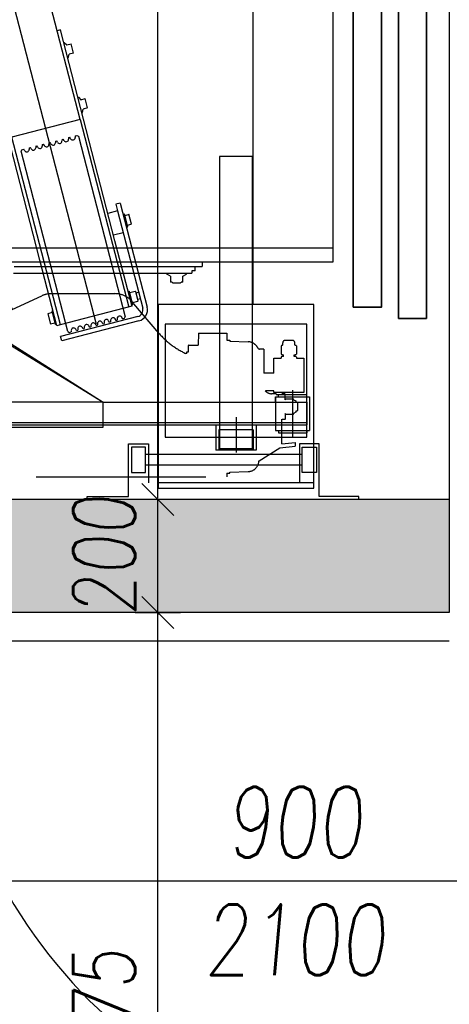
# Model space of a CAD drawing. Header units: millimetres. Extents: x 171 to 266814, y 44 to 350448.
# Tile 21 of 105: x 19098 to 19858, y 15440 to 17181. Entities that reach past the tile are written whole.
import ezdxf

# ---------------------------------------------------------------- set-up
doc = ezdxf.new("R2010")
doc.units = ezdxf.units.MM
doc.header["$LTSCALE"] = 100
doc.linetypes.add('ACAD_ISO02W100', pattern=[15, 12, -3])
doc.linetypes.add('ACAD_ISO10W100', pattern=[18.5, 12, -3, 0.5, -3])
for name, color, linetype in [('CONT_25', 1, 'Continuous'), ('DASH_25', 1, 'ACAD_ISO02W100'), ('DASHD_25', 1, 'ACAD_ISO10W100'), ('KOTY 50', 7, 'Continuous'), ('KOTY-DVERE', 8, 'Continuous'), ('NOVA', 240, 'Continuous'), ('NOVÁ TENKÁ', 240, 'Continuous'), ('OBRYSY', 7, 'Continuous'), ('SRAFA_NOVA', 10, 'Continuous'), ('TENKA', 253, 'Continuous'), ('TEXT_35', 2, 'Continuous'), ('ŽB', 3, 'Continuous')]:
    doc.layers.add(name, color=color, linetype=linetype)
doc.layers.add('DVERE', color=7, linetype='Continuous', true_color=0xf00000)
doc.styles.add('CS-ROMANS', font='romans.shx', dxfattribs={"width": 0.75, "oblique": 5})
doc.dimstyles.new('A_KÓTA_50', dxfattribs={"dimtxt": 110, "dimasz": 2, "dimexe": 100, "dimexo": 1500, "dimgap": 40, "dimtad": 1, "dimrnd": 1, "dimdsep": 46, "dimtxsty": 'CS-ROMANS', "dimblk": 'KOT_CARA20', "dimcen": 45, "dimse1": 1, "dimse2": 1, "dimclrd": 256, "dimclre": 256, "dimclrt": 256, "dimadec": 0, "dimazin": 0, "dimtfac": 1, "dimtix": 1, "dimtmove": 2, "dimatfit": 3, "dimldrblk": 'OBLIQUE', "dimfxl": 100, "dimtolj": 1, "dimarcsym": 0})

# ---------------------------------------------------------------- blocks, each defined once
blk = doc.blocks.new('T-0001231216_TravellingCableSupport_769652_0')
at = {"layer": 'CONT_25', "ltscale": 15}
for p, q in [((-4, 110), (-4, -110)), ((-4, 110), (0, 110)), ((0, 110), (0, -110)), ((-4, 75), (-180, 75)), ((-180, 75), (-180, -325)), ((-136, 75), (-176, 75)), ((-4, -110), (-136, -325)), ((0, -110), (-136, -325)), ((0, -110), (-4, -110)), ((-180, -325), (-136, -325)), ((-176, -325), (-176, -685)), ((-136, -325), (-136, -685)), ((-176, -630), (-186, -630)), ((-136, -630), (-126.7, -630)), ((-136, -685), (-176, -685))]:
    blk.add_line(p, q, dxfattribs=at)
at = {"layer": 'CONT_25', "ltscale": 2}
for p, q in [((-176, 75), (-176, -325)), ((-176, -524.3), (-221, -524.3)), ((-221, -595.8), (-221, -524.3)), ((-185, -529.8), (-221, -529.8)), ((-185, -590.2), (-185, -529.8)), ((-185, -590.2), (-221, -590.2)), ((-176, -595.8), (-221, -595.8))]:
    blk.add_line(p, q, dxfattribs=at)
at = {"layer": 'CONT_25', "ltscale": 1.5}
for p, q in [((-186.2, -635), (-190.2, -635)), ((-190.2, -635), (-190.2, -685)), ((-126.5, -630), (-186.2, -630)), ((-186.2, -630), (-186.2, -690)), ((-176.2, -630), (-186.2, -630)), ((-136.5, -630), (-126.5, -630)), ((-136, -630), (-126.6, -630)), ((-126.5, -630), (-126.5, -690)), ((-126.5, -635), (-122.5, -635)), ((-122.5, -635), (-122.5, -685)), ((-186.2, -685), (-190.2, -685)), ((-126.5, -690), (-186.2, -690)), ((-126.5, -685), (-122.5, -685))]:
    blk.add_line(p, q, dxfattribs=at)
at = {"layer": 'DASH_25', "ltscale": 2}
for p, q in [((-172, 75), (-172, -685)), ((-136, -325), (-136, 75))]:
    blk.add_line(p, q, dxfattribs=at)
at = {"layer": 'DASHD_25', "ltscale": 1.5}
for p, q in [((-162.7, -560), (-225.3, -560)), ((-114.8, -660), (-199.4, -660))]:
    blk.add_line(p, q, dxfattribs=at)
blk = doc.blocks.new('MX20_Planview')
at = {"layer": 'DASH_25', "ltscale": 0.25}
for p, q in [((58.2, 667), (58.2, 679.8)), ((58.2, 679.8), (119.2, 679.8)), ((119.2, 679.8), (119.2, 626.8)), ((35.4, 664.1), (31.1, 664.1)), ((36.6, 667), (50.9, 667)), ((55.2, 662.7), (52.1, 662.7)), ((56.4, 667), (58.2, 667)), ((132, 661.7), (133.6, 665.7)), ((133.6, 665.7), (136, 665.7)), ((136, 667.7), (137.2, 668.9)), ((136, 665.7), (136, 667.7)), ((137.2, 668.9), (150.8, 668.9)), ((150.8, 668.9), (152, 667.7)), ((152, 667.7), (152, 665.7)), ((152, 665.7), (153.6, 665.7)), ((153.6, 665.7), (156, 661.7)), ((207.3, 664.7), (213.8, 664.8)), ((209.9, 640.9), (207.3, 664.7)), ((216.8, 637.3), (213.8, 664.8)), ((26.9, 659.9), (26.9, 646.7)), ((122, 646.9), (121.5, 646.4)), ((121.5, 646.4), (121.5, 641.4)), ((132, 646.9), (122, 646.9)), ((130.1, 660.7), (132, 661.7)), ((130.1, 648), (130.1, 660.7)), ((132, 646.9), (130.1, 648)), ((156, 661.7), (157.9, 660.7)), ((157.9, 648), (156, 646.9)), ((156, 646.9), (166, 646.9)), ((157.9, 660.7), (157.9, 648)), ((166, 646.9), (166.5, 646.4)), ((166.5, 646.4), (166.5, 641.4)), ((35.4, 642.5), (31.1, 642.5)), ((36.6, 639.5), (50.9, 639.5)), ((55.2, 643.9), (52.1, 643.9)), ((56.4, 639.5), (58.2, 639.5)), ((58.2, 626.8), (58.2, 639.5)), ((121.4, 630.9), (121.2, 622.6)), ((121.4, 630.9), (122.6, 630.9)), ((121.5, 641.4), (122, 640.9)), ((122, 640.9), (122.6, 640.9)), ((122.6, 630.9), (122.6, 640.9)), ((122.6, 640.9), (122.6, 640.9)), ((122.6, 630.9), (122.6, 630.9)), ((166.5, 641.4), (166, 640.9)), ((209.9, 640.9), (166, 640.9)), ((240, 600.6), (216.8, 637.3)), ((85, 626.8), (58.2, 626.8)), ((85, 626.8), (85, 608.9)), ((115.7, 626.8), (115.7, 611.8)), ((119.2, 626.8), (115.7, 626.8)), ((42, 608.9), (85, 608.9)), ((42, 608.9), (42, 601.2)), ((28, 548.9), (29.1, 581.3)), ((260, 548.9), (258.9, 581.3)), ((260, 548.9), (258.9, 581.3)), ((14.2, 543.5), (26.5, 543.5)), ((14.2, 493.5), (14.2, 543.5)), ((26.5, 548.9), (28, 548.9)), ((26.5, 543.5), (26.5, 548.9)), ((261.5, 548.9), (260, 548.9)), ((261.5, 548.9), (260, 548.9)), ((261.5, 543.5), (261.5, 548.9)), ((261.5, 543.5), (268, 543.5)), ((268, -543.5), (268, 543.5)), ((14.2, 493.5), (35.1, 492.9)), ((35.1, 476.7), (35.1, 492.9)), ((47.1, 476.2), (35.6, 476.2)), ((47.1, 473.2), (47.1, 476.2)), ((50, 473.2), (47.1, 473.2)), ((50, 473.2), (50, 471.2)), ((13.8, 423.4), (-37.7, 379.5)), ((-55.9, 233.6), (-55.9, 346)), ((-27.6, 164), (-52.2, 216.7)), ((-30.5, 163.5), (-30.5, 151.5)), ((-27.6, 164), (-30, 164)), ((-22.5, 161.5), (-22.5, 161.5)), ((-30, 151), (-22.5, 151)), ((-22.5, 153.5), (-22.5, 153.5)), ((-22.5, 151), (-22.5, 149)), ((-22.5, 149), (-21.8, 149)), ((-20.9, 99.7), (-20.9, 140.8)), ((-20.9, 101.7), (-20.9, 99.7)), ((-10.9, 89.7), (0, 89.7)), ((0, -89.7), (0, 89.7)), ((-20.9, -101.7), (-20.9, -99.7)), ((-20.9, -99.7), (-20.9, -140.8)), ((-10.9, -89.7), (0, -89.7)), ((-30.5, -163.5), (-30.5, -151.5)), ((-30, -151), (-22.5, -151)), ((-22.5, -149), (-21.8, -149)), ((-22.5, -151), (-22.5, -149)), ((-27.6, -164), (-52.2, -216.7)), ((-27.6, -164), (-30, -164)), ((-55.9, -233.6), (-55.9, -346)), ((13.8, -423.4), (-37.7, -379.5)), ((35, -492.9), (35, -476.7)), ((35.5, -476.2), (47, -476.2)), ((47, -473.2), (50, -473.2)), ((47, -473.2), (47, -476.2)), ((50, -473.2), (50, -471.2)), ((14.2, -493.5), (35, -492.9)), ((14.2, -543.5), (14.2, -493.5)), ((14.2, -543.5), (26.5, -543.5)), ((26.5, -543.5), (26.5, -548.9)), ((26.5, -548.9), (28, -548.9)), ((28, -548.9), (29.1, -581.3)), ((260, -548.9), (258.9, -581.3)), ((260, -548.9), (258.9, -581.3)), ((261.5, -548.9), (260, -548.9)), ((261.5, -548.9), (260, -548.9)), ((261.5, -543.5), (261.5, -548.9)), ((261.5, -543.5), (268, -543.5)), ((42, -608.9), (42, -601.2)), ((42, -608.9), (85, -608.9)), ((85, -613.1), (85, -608.9)), ((85, -626.8), (85, -608.9)), ((236, -627.9), (236, -604.8)), ((238, -601.9), (238, -601.9)), ((245.1, -599.6), (238.1, -601.9)), ((58.2, -626.8), (58.2, -639.5)), ((85, -626.8), (58.2, -626.8)), ((121.3, -626.8), (119.2, -626.8)), ((119.2, -679.8), (119.2, -626.8)), ((121.4, -630.9), (121.3, -626.8)), ((224, -625.9), (217.4, -636.3)), ((35.4, -642.5), (31.1, -642.5)), ((36.6, -639.5), (50.9, -639.5)), ((55.2, -643.9), (52.1, -643.9)), ((56.4, -639.5), (58.2, -639.5)), ((122.6, -630.9), (121.4, -630.9)), ((121.5, -641.4), (122, -640.9)), ((121.5, -646.4), (121.5, -641.4)), ((122.6, -640.9), (122, -640.9)), ((122.6, -630.9), (122.6, -640.9)), ((166.5, -641.4), (166, -640.9)), ((209, -640.9), (166, -640.9)), ((166.5, -646.4), (166.5, -641.4)), ((236, -627.9), (226, -627.9)), ((236, -627.9), (226, -627.9)), ((26.9, -646.7), (26.9, -659.9)), ((122, -646.9), (121.5, -646.4)), ((132, -646.9), (122, -646.9)), ((132, -646.9), (130.1, -648)), ((132, -646.9), (130.1, -648)), ((132, -646.9), (130.1, -648)), ((132, -646.9), (130.1, -648)), ((132, -646.9), (130.1, -648)), ((132, -646.9), (130.1, -648)), ((132, -646.9), (130.1, -648)), ((130.1, -648), (130.1, -660.7)), ((130.1, -648), (130.1, -660.7)), ((130.1, -648), (130.1, -660.7)), ((130.1, -648), (130.1, -660.7)), ((130.1, -648), (130.1, -660.7)), ((130.1, -648), (130.1, -660.7)), ((130.1, -648), (130.1, -660.7)), ((130.1, -660.7), (132, -661.7)), ((130.1, -660.7), (132, -661.7)), ((130.1, -660.7), (132, -661.7)), ((130.1, -660.7), (132, -661.7)), ((130.1, -660.7), (132, -661.7)), ((130.1, -660.7), (132, -661.7)), ((130.1, -660.7), (132, -661.7)), ((132, -661.7), (133.6, -665.7)), ((132, -661.7), (133.6, -665.7)), ((132, -661.7), (133.6, -665.7)), ((132, -661.7), (133.6, -665.7)), ((132, -661.7), (133.6, -665.7)), ((132, -661.7), (133.6, -665.7)), ((132, -661.7), (133.6, -665.7)), ((153.6, -665.7), (156, -661.7)), ((153.6, -665.7), (156, -661.7)), ((153.6, -665.7), (156, -661.7)), ((153.6, -665.7), (156, -661.7)), ((153.6, -665.7), (156, -661.7)), ((157.9, -648), (156, -646.9)), ((156, -646.9), (165.6, -646.9)), ((157.9, -648), (156, -646.9)), ((157.9, -648), (156, -646.9)), ((157.9, -648), (156, -646.9)), ((157.9, -648), (156, -646.9)), ((156, -661.7), (157.9, -660.7)), ((156, -661.7), (157.9, -660.7)), ((156, -661.7), (157.9, -660.7)), ((156, -661.7), (157.9, -660.7)), ((156, -661.7), (157.9, -660.7)), ((157.9, -660.7), (157.9, -648)), ((157.9, -660.7), (157.9, -648)), ((157.9, -660.7), (157.9, -648)), ((157.9, -660.7), (157.9, -648)), ((157.9, -660.7), (157.9, -648)), ((166, -646.9), (166.5, -646.4)), ((35.4, -664.1), (31.1, -664.1)), ((36.6, -667), (50.9, -667)), ((55.2, -662.7), (52.1, -662.7)), ((56.4, -667), (58.2, -667)), ((58.2, -667), (58.2, -679.8)), ((133.6, -665.7), (136, -665.7)), ((133.6, -665.7), (136, -665.7)), ((133.6, -665.7), (136, -665.7)), ((133.6, -665.7), (136, -665.7)), ((133.6, -665.7), (136, -665.7)), ((133.6, -665.7), (136, -665.7)), ((133.6, -665.7), (136, -665.7)), ((136, -665.7), (136, -667.7)), ((136, -665.7), (136, -667.7)), ((136, -665.7), (136, -667.7)), ((136, -665.7), (136, -667.7)), ((136, -665.7), (136, -667.7)), ((136, -665.7), (136, -667.7)), ((136, -667.7), (137.2, -668.9)), ((136, -667.7), (137.2, -668.9)), ((136, -667.7), (137.2, -668.9)), ((136, -667.7), (137.2, -668.9)), ((136, -667.7), (137.2, -668.9)), ((136, -667.7), (137.2, -668.9)), ((137.2, -668.9), (150.8, -668.9)), ((137.2, -668.9), (150.8, -668.9)), ((137.2, -668.9), (150.8, -668.9)), ((137.2, -668.9), (150.8, -668.9)), ((137.2, -668.9), (150.8, -668.9)), ((137.2, -668.9), (139.4, -668.9)), ((150.8, -668.9), (152, -667.7)), ((150.8, -668.9), (152, -667.7)), ((150.8, -668.9), (152, -667.7)), ((150.8, -668.9), (152, -667.7)), ((150.8, -668.9), (152, -667.7)), ((152, -665.7), (153.6, -665.7)), ((152, -667.7), (152, -665.7)), ((152, -667.7), (152, -665.7)), ((152, -667.7), (152, -665.7)), ((152, -667.7), (152, -665.7)), ((152, -667.7), (152, -665.7)), ((152, -665.7), (153.6, -665.7)), ((152, -665.7), (153.6, -665.7)), ((152, -665.7), (153.6, -665.7)), ((152, -665.7), (153.6, -665.7)), ((58.2, -679.8), (119.2, -679.8))]:
    blk.add_line(p, q, dxfattribs=at)
for centre, radius, start, end in [((31.1, 659.9), 4.2, 90, 180), ((40.6, 663.6), 5.25, 139.1176, 174.8153), ((46.9, 663.6), 5.25, 349.8415, 40.8824), ((60.3, 663.6), 5.25, 139.1176, 190.1585), ((31.1, 646.7), 4.2, 180, 270), ((40.6, 643), 5.25, 185.1847, 220.8824), ((46.9, 643), 5.25, 319.1176, 10.1585), ((60.3, 643), 5.25, 169.8415, 220.8824), ((107.2, 622.9), 14, 307.3916, 360), ((49.1, 580.6), 20, 117.1987, 178), ((39, 601.2), 3, 288.0343, 360), ((238.9, 580.6), 20, 2, 86.8412), ((-77.4, 530.1), 140.3, 310.542, 335.2076), ((35.6, 476.7), 0.5, 180, 270), ((-15.9, 346), 40, 122.8982, 180), ((-15.9, 233.6), 40, 180, 205), ((-30, 163.5), 0.5, 90, 180), ((-30, 151.5), 0.5, 180, 270), ((-60.9, 140.8), 40, 0, 11.8522), ((-10.9, 99.7), 10, 180, 270), ((-10.9, -99.7), 10, 90, 180), ((-30, -151.5), 0.5, 90, 180), ((-60.9, -140.8), 40, 348.1478, 0), ((-30, -163.5), 0.5, 180, 270), ((-15.9, -233.6), 40, 155, 180), ((-15.9, -346), 40, 180, 237.1018), ((-77.4, -530.1), 140.3, 24.7924, 49.458), ((35.5, -476.7), 0.5, 90, 180), ((49.1, -580.6), 20, 182, 242.8013), ((238.9, -580.6), 20, 288.0343, 358), ((238.9, -580.6), 20, 288.0343, 358), ((39, -601.2), 3, 360, 71.9657), ((239, -604.8), 3, 108.0343, 180), ((226, -625.9), 2, 179.4199, 270), ((31.1, -646.7), 4.2, 90, 180), ((40.6, -643), 5.25, 139.1176, 174.8153), ((46.9, -643), 5.25, 349.8415, 40.8824), ((60.3, -643), 5.25, 139.1176, 190.1585), ((209, -630.9), 10, 270, 327.6863), ((31.1, -659.9), 4.2, 180, 270), ((40.6, -663.6), 5.25, 185.1847, 220.8824), ((46.9, -663.6), 5.25, 319.1176, 10.1585), ((60.3, -663.6), 5.25, 169.8415, 220.8824)]:
    blk.add_arc(centre, radius, start, end, dxfattribs=at)
blk = doc.blocks.new('ev výtah')
at = {"layer": 'NOVÁ TENKÁ'}
for p, q in [((28910.4, 12972.4), (28910.4, 11297.4)), ((28935.4, 12947.4), (28935.4, 11297.4)), ((28799.9, 11715.8), (31220.7, 12344.1)), ((28799.1, 11779.9), (30859.1, 12314)), ((29162.4, 11745), (31222.4, 12279.1)), ((28913.7, 11816), (29286.5, 11912.3)), ((28890.4, 11862.8), (28890.4, 11547.4)), ((28902.4, 11861.9), (28902.4, 11529.4)), ((29162.4, 11745), (29131.2, 11866)), ((28787.1, 11766.5), (29106.5, 11849.3)), ((29106.5, 11849.3), (29109, 11847.9)), ((29107.3, 11843.2), (29109.8, 11844.6)), ((29109, 11847.9), (29109.8, 11844.6)), ((29112.3, 11835.1), (29109.3, 11835.1)), ((29110.3, 11831.6), (29112.8, 11833)), ((29112.3, 11835.1), (29112.8, 11833)), ((28797.6, 11786), (28913.7, 11816)), ((29115.3, 11823.5), (29112.4, 11823.5)), ((29113.3, 11819.9), (29115.8, 11821.4)), ((29115.3, 11823.5), (29115.8, 11821.4)), ((29118.3, 11811.9), (29115.4, 11811.9)), ((29116.3, 11808.3), (29118.8, 11809.8)), ((29118.3, 11811.9), (29118.8, 11809.8)), ((28823.1, 11795.2), (28799.8, 11789.2)), ((28818.7, 11802.3), (28800.3, 11797.5)), ((28802.3, 11789.8), (28800.3, 11797.5)), ((28820.7, 11794.5), (28818.7, 11802.3)), ((28823.7, 11792.7), (28823.1, 11795.2)), ((29121.3, 11800.3), (29118.4, 11800.3)), ((29119.3, 11796.7), (29121.8, 11798.2)), ((29121.3, 11800.3), (29121.8, 11798.2)), ((28770.8, 11777.5), (28778.6, 11779.5)), ((28806.1, 11641), (28770.8, 11777.5)), ((28813.9, 11643), (28778.6, 11779.5)), ((28799.1, 11780.2), (28797.6, 11786)), ((28831.9, 11653.4), (28799.1, 11780.2)), ((28800.5, 11786.7), (28799.8, 11789.2)), ((28948, 11683.4), (29320.8, 11779.7)), ((29124.3, 11788.7), (29121.4, 11788.7)), ((29122.3, 11785.1), (29124.8, 11786.5)), ((29124.3, 11788.7), (29124.8, 11786.5)), ((29127.3, 11777), (29124.4, 11777.1)), ((29125.3, 11773.5), (29127.9, 11774.9)), ((29127.3, 11777), (29127.9, 11774.9)), ((29320.8, 11779.7), (29319.3, 11785.5)), ((28787.1, 11766.5), (28785.6, 11764)), ((28785.6, 11764), (28786.5, 11760.8)), ((28789.4, 11760.8), (28786.5, 11760.8)), ((29130.3, 11765.4), (29127.4, 11765.4)), ((29128.3, 11761.9), (29130.9, 11763.3)), ((29130.3, 11765.4), (29130.9, 11763.3)), ((29271.4, 11766.9), (29271.6, 11766.1)), ((29271.6, 11766.1), (29277.7, 11764.4)), ((29279.7, 11756.7), (29277.7, 11764.4)), ((29279.7, 11756.7), (29296.2, 11761)), ((29298.7, 11773.1), (29294.2, 11768.7)), ((29294.2, 11768.7), (29296.2, 11761)), ((29298.5, 11773.9), (29298.7, 11773.1)), ((28788.9, 11751.3), (28791.5, 11752.7)), ((28788.9, 11751.3), (28789.5, 11749.2)), ((28792.4, 11749.2), (28789.5, 11749.2)), ((28792, 11739.7), (28794.5, 11741.1)), ((29132.7, 11748.1), (28813.3, 11665.3)), ((29162.4, 11745), (28830.3, 11659.1)), ((29133.3, 11753.8), (29130.4, 11753.8)), ((29134.2, 11750.6), (29132.7, 11748.1)), ((29133.3, 11753.8), (29134.2, 11750.6)), ((29174.6, 11741.9), (29174.8, 11741.1)), ((29174.8, 11741.1), (29180.9, 11739.4)), ((29201.9, 11748.1), (29197.4, 11743.7)), ((29197.4, 11743.7), (29199.4, 11735.9)), ((29201.7, 11748.9), (29201.9, 11748.1)), ((28792, 11739.7), (28792.5, 11737.6)), ((28795.4, 11737.6), (28792.5, 11737.6)), ((28795, 11728.1), (28797.5, 11729.5)), ((28795, 11728.1), (28795.5, 11726)), ((28798.4, 11725.9), (28795.5, 11726)), ((29182.9, 11731.7), (29180.9, 11739.4)), ((29182.9, 11731.7), (29199.4, 11735.9)), ((28798, 11716.5), (28800.5, 11717.9)), ((28798, 11716.5), (28798.5, 11714.3)), ((28801.4, 11714.3), (28798.5, 11714.3)), ((28801, 11704.8), (28803.5, 11706.3)), ((28801, 11704.8), (28801.5, 11702.7)), ((28804.4, 11702.7), (28801.5, 11702.7)), ((28804, 11693.2), (28806.5, 11694.7)), ((28804, 11693.2), (28804.5, 11691.1)), ((28807.5, 11691.1), (28804.5, 11691.1)), ((29000.8, 11678.9), (28996.4, 11695.9)), ((28807, 11681.6), (28809.5, 11683.1)), ((28807, 11681.6), (28807.6, 11679.5)), ((28810.5, 11679.5), (28807.6, 11679.5)), ((28810, 11670), (28812.5, 11671.4)), ((29000.8, 11678.9), (28828.5, 11634.4)), ((29014.4, 11674.2), (28830.5, 11626.6)), ((28831.8, 11653.3), (28948, 11683.4)), ((28962.1, 11668.9), (28957.7, 11685.9)), ((29012.4, 11681.9), (29000.8, 11678.9)), ((29014.4, 11674.2), (29012.4, 11681.9)), ((28810, 11670), (28810.9, 11666.8)), ((28810.9, 11666.8), (28813.3, 11665.3)), ((28834.7, 11654.1), (28835.4, 11651.7)), ((28835.4, 11651.7), (28858.6, 11657.7)), ((28858, 11647.9), (28855.7, 11656.9)), ((28858, 11660.1), (28858.6, 11657.7)), ((28971.8, 11663.2), (28972.5, 11660.8)), ((28972.5, 11660.8), (28995.7, 11666.8)), ((28975.4, 11661.5), (28977, 11655)), ((28977.2, 11654.3), (28977, 11655)), ((28977.2, 11654.3), (28994.7, 11658.8)), ((28992.8, 11666), (28994.5, 11659.5)), ((28994.5, 11659.5), (28994.7, 11658.8)), ((28995.1, 11669.2), (28995.7, 11666.8)), ((28840.6, 11643.4), (28838.3, 11652.4)), ((28841.7, 11642.7), (28857.4, 11646.8)), ((28844.9, 11638.6), (28843.7, 11643.3)), ((28856.6, 11641.7), (28855.4, 11646.3)), ((28885.1, 11585.4), (28874.4, 11585.4)), ((28874.4, 11582.4), (28874.4, 11585.4)), ((28885.1, 11585.4), (28888.7, 11591.7)), ((28888.7, 11591.7), (28890.4, 11591.7)), ((28874.1, 11582.4), (28873.4, 11581.3)), ((28873.4, 11581.3), (28873.4, 11567.5)), ((28874.1, 11566.4), (28873.4, 11567.5)), ((28874.4, 11582.4), (28874.1, 11582.4)), ((28874.4, 11566.4), (28874.1, 11566.4)), ((28874.4, 11563.4), (28874.4, 11566.4)), ((28874.4, 11563.4), (28885.1, 11563.4)), ((28885.1, 11563.4), (28888.7, 11557.2)), ((28888.7, 11557.2), (28890.4, 11557.2)), ((28894.4, 11547.4), (28890.4, 11547.4)), ((28894.4, 11541.9), (28894.4, 11547.4)), ((28894.4, 11541.9), (28902.4, 11541.9)), ((28910.4, 11529.4), (28902.4, 11529.4))]:
    blk.add_line(p, q, dxfattribs=at)
at = {"layer": 'NOVÁ TENKÁ', "ltscale": 0.25}
for p, q in [((28490.4, 11732.4), (28495.4, 11732.4)), ((28495.4, 11732.4), (28495.4, 11659.4)), ((28495.4, 11659.4), (28588.4, 11659.4)), ((28582.9, 11654.4), (28537.9, 11654.4)), ((28537.9, 11654.4), (28537.9, 11629.4)), ((28582.9, 11629.4), (28582.9, 11654.4)), ((28588.4, 11659.4), (28588.4, 11624.4)), ((28588.4, 11624.4), (28519.4, 11624.4)), ((28537.9, 11629.4), (28582.9, 11629.4)), ((28550.9, 11352.4), (28550.9, 11629.4)), ((28569.9, 11352.4), (28569.9, 11629.4)), ((28588.4, 11357.4), (28519.4, 11357.4)), ((28588.4, 11322.4), (28588.4, 11357.4)), ((28537.9, 11327.4), (28537.9, 11352.4)), ((28537.9, 11352.4), (28582.9, 11352.4)), ((28582.9, 11352.4), (28582.9, 11327.4)), ((28495.4, 11252.4), (28495.4, 11322.4)), ((28495.4, 11322.4), (28588.4, 11322.4)), ((28582.9, 11327.4), (28537.9, 11327.4)), ((28490.4, 11252.4), (28495.4, 11252.4))]:
    blk.add_line(p, q, dxfattribs=at)
at = {"layer": 'NOVÁ TENKÁ', "lineweight": 35}
for p, q in [((28810.4, 11132.4), (28810.4, 11182.4)), ((28810.4, 11182.4), (31310.4, 11182.4)), ((31310.4, 11132.4), (28810.4, 11132.4))]:
    blk.add_line(p, q, dxfattribs=at)
at = {"layer": 'NOVÁ TENKÁ'}
for points in [[(28835.4, 11606.9), (28510.4, 11606.9), (28510.4, 11331.9), (28835.4, 11331.9)], [(28800.4, 11594.4), (28600.4, 11594.4), (28600.4, 11344.4), (28800.4, 11344.4)], [(28613.4, 11440.4), (28613.4, 11498.4), (28580.4, 11498.4), (28580.4, 11440.4)], [(29096.9, 11440.4), (29096.9, 11498.4), (28580.4, 11498.4), (28580.4, 11440.4)]]:
    blk.add_lwpolyline(points, close=True, dxfattribs=at)
for points in [[(28520.4, 11606.9), (28520.4, 11331.9)], [(28910.4, 11297.4), (29460.4, 11297.4), (29460.4, 11262.4)]]:
    blk.add_lwpolyline(points, dxfattribs=at)
at = {"layer": 'NOVÁ TENKÁ', "lineweight": 35}
blk.add_lwpolyline([(28830.4, 11262.4), (31290.4, 11262.4), (31290.4, 11212.4), (28830.4, 11212.4)], close=True, dxfattribs=at)
at = {"layer": 'NOVÁ TENKÁ'}
for centre, radius, start, end in [((29109.4, 11839.4), 4.3, 119.531, 269.531), ((29112.4, 11827.8), 4.3, 119.531, 269.531), ((29115.4, 11816.2), 4.3, 119.531, 269.531), ((29118.4, 11804.6), 4.3, 119.531, 269.531), ((29121.4, 11793), 4.3, 119.531, 269.531), ((29124.4, 11781.4), 4.3, 119.531, 269.531), ((28789.4, 11756.5), 4.3, 299.531, 89.531), ((29127.4, 11769.7), 4.3, 119.531, 269.531), ((29130.5, 11758.1), 4.3, 119.531, 269.531), ((28792.4, 11744.9), 4.3, 299.531, 89.531), ((28795.4, 11733.3), 4.3, 299.531, 89.531), ((28798.4, 11721.6), 4.3, 299.531, 89.531), ((28801.4, 11710), 4.3, 299.531, 89.531), ((28804.4, 11698.4), 4.3, 299.531, 89.531), ((28807.4, 11686.8), 4.3, 299.531, 89.531), ((28810.4, 11675.2), 4.3, 299.531, 89.531), ((28825.5, 11646), 20, 194.4904, 284.4904), ((28825.5, 11646), 12, 194.4904, 284.4904), ((28841.5, 11643.6), 0.9, 194.4904, 284.4904), ((28857.2, 11647.7), 0.9, 284.4904, 14.4904)]:
    blk.add_arc(centre, radius, start, end, dxfattribs=at)
at = {"layer": 'NOVÁ TENKÁ', "rotation": 180}
blk.add_blockref('MX20_Planview', (28798.4, 12029.4), dxfattribs=at)
at = {"layer": 'NOVÁ TENKÁ'}
blk.add_blockref('T-0001231216_TravellingCableSupport_769652_0', (28798.4, 12029.4), dxfattribs=at)
blk = doc.blocks.new('KOT_CARA20')
for p, q in [((0, 20), (0, -20)), ((0, 0), (14.14, 14.14)), ((0, 0), (-14.14, -14.14))]:
    blk.add_line(p, q)
blk = doc.blocks.new('*D309')
at = {"layer": 'Defpoints', "color": 0, "transparency": 16777216}
for p in [(19342.4, 16132.9), (19537.3, 16132.9), (19163.6, 14657.9)]:
    blk.add_point(p, dxfattribs=at)
at = {"layer": 'KOTY 50', "lineweight": -2, "ltscale": 5, "transparency": 16777216}
blk.add_line((19342.4, 14659.9), (19342.4, 16130.9), dxfattribs=at)
at = {"layer": 'KOTY 50', "lineweight": -2, "transparency": 16777216, "xscale": 2, "yscale": 2, "zscale": 2}
for p, rotation in [((19342.4, 16132.9), 90), ((19342.4, 14657.9), 270)]:
    blk.add_blockref('KOT_CARA20', p, dxfattribs=dict(at, rotation=rotation))
at = {"layer": 'KOTY 50', "transparency": 16777216, "insert": (19247.4, 15395.4), "char_height": 110, "attachment_point": 5, "rotation": 90, "style": 'CS-ROMANS'}
blk.add_mtext('\\A1;1475', dxfattribs=at)
blk = doc.blocks.new('_OBLIQUE')
at = {"color": 0, "linetype": 'ByBlock', "ltscale": 15}
blk.add_line((-0.5, -0.5), (0.5, 0.5), dxfattribs=at)
blk = doc.blocks.new('*D310')
at = {"layer": 'Defpoints', "color": 0, "transparency": 16777216}
for p in [(19342.4, 16332.9), (19535.1, 16332.9), (19537.3, 16132.9)]:
    blk.add_point(p, dxfattribs=at)
at = {"layer": 'KOTY 50', "lineweight": -2, "ltscale": 5, "transparency": 16777216}
for p, q in [((19342.4, 16334.9), (19342.4, 16336.9)), ((19342.4, 16132.9), (19342.4, 16332.9)), ((19342.4, 16130.9), (19342.4, 16128.9))]:
    blk.add_line(p, q, dxfattribs=at)
at = {"layer": 'KOTY 50', "lineweight": -2, "transparency": 16777216, "xscale": 2, "yscale": 2, "zscale": 2}
for p, rotation in [((19342.4, 16332.9), 270), ((19342.4, 16132.9), 90)]:
    blk.add_blockref('KOT_CARA20', p, dxfattribs=dict(at, rotation=rotation))
at = {"layer": 'KOTY 50', "transparency": 16777216, "insert": (19247.4, 16232.9), "char_height": 110, "attachment_point": 5, "rotation": 90, "style": 'CS-ROMANS'}
blk.add_mtext('\\A1;200', dxfattribs=at)
blk = doc.blocks.new('*D311')
at = {"layer": 'Defpoints', "color": 0, "transparency": 16777216}
for p in [(19342.4, 19182.9), (19486.1, 19182.9), (19535.1, 16332.9)]:
    blk.add_point(p, dxfattribs=at)
at = {"layer": 'KOTY 50', "lineweight": -2, "ltscale": 5, "transparency": 16777216}
blk.add_line((19342.4, 16334.9), (19342.4, 19180.9), dxfattribs=at)
at = {"layer": 'KOTY 50', "lineweight": -2, "transparency": 16777216, "xscale": 2, "yscale": 2, "zscale": 2}
for p, rotation in [((19342.4, 19182.9), 90), ((19342.4, 16332.9), 270)]:
    blk.add_blockref('KOT_CARA20', p, dxfattribs=dict(at, rotation=rotation))
at = {"layer": 'KOTY 50', "transparency": 16777216, "insert": (19247.4, 17757.9), "char_height": 110, "attachment_point": 5, "rotation": 90, "style": 'CS-ROMANS'}
blk.add_mtext('\\A1;2850', dxfattribs=at)

msp = doc.modelspace()

# ---------------------------------------------------------------- hatches: boundary and pattern name
at = {"layer": 'SRAFA_NOVA'}
h = msp.add_hatch(color=253, dxfattribs=at)
h.dxf.hatch_style = 1
h.paths.add_polyline_path([(19857.606, 16332.869), (17757.606, 16332.869), (17757.606, 16132.91), (19857.606, 16132.91)])

# ---------------------------------------------------------------- linework, layer by layer
at = {"layer": 'DVERE', "color": 253}
for p, q in [((19857.556, 16132.89), (18957.556, 16132.89)), ((18957.606, 16082.89), (19857.606, 16082.89))]:
    msp.add_line(p, q, dxfattribs=at)
msp.add_arc((19857.606, 16082.89), 900, 180, 270, dxfattribs=at)
at = {"layer": 'KOTY-DVERE', "color": 253}
msp.add_line((18918.188, 15657.89), (20126.19, 15657.889), dxfattribs=at)
at = {"layer": 'NOVA', "color": 253}
for p, q in [((19857.556, 16332.89), (17757.556, 16332.89)), ((19857.556, 16132.91), (17757.556, 16132.911))]:
    msp.add_line(p, q, dxfattribs=at)
at = {"layer": 'OBRYSY', "color": 253}
msp.add_line((19510.556, 16677.91), (19510.556, 18837.91), dxfattribs=at)
at = {"layer": 'TENKA', "color": 253}
msp.add_line((19857.556, 16132.89), (19857.556, 16132.869), dxfattribs=at)
at = {"layer": 'ŽB', "color": 253}
msp.add_line((19857.556, 17217.91), (19857.556, 16132.869), dxfattribs=at)
at = {"layer": 'ŽB', "color": 253, "ltscale": 5}
msp.add_line((19857.556, 16332.869), (19857.556, 16182.868), dxfattribs=at)

# ---------------------------------------------------------------- block references
at = {"layer": 'TEXT_35', "color": 253, "rotation": 90}
msp.add_blockref('ev výtah', (30949.963, -12157.529), dxfattribs=at)

# ---------------------------------------------------------------- texts
at = {"layer": 'KOTY-DVERE', "color": 253, "insert": (19584.938, 15657.89), "char_height": 125, "attachment_point": 5, "style": 'CS-ROMANS'}
msp.add_mtext('\\A1;900\\P2100', dxfattribs=at)

# ---------------------------------------------------------------- dimensions: what is measured, and where the dimension line sits
at = {"layer": 'KOTY 50', "color": 253, "ltscale": 5}
for base, p1, p2, picture, middle in [((19342.395, 19182.91), (19535.082, 16332.89), (19486.073, 19182.91), '*D311', (19247.395, 17757.9)), ((19342.395, 16332.89), (19537.312, 16132.91), (19535.082, 16332.89), '*D310', (19247.395, 16232.9)), ((19342.395, 16132.91), (19163.589, 14657.91), (19537.312, 16132.91), '*D309', (19247.395, 15395.41))]:
    dim = msp.add_linear_dim(base=base, p1=p1, p2=p2, angle=90, dimstyle='A_KÓTA_50', dxfattribs=at)
    dim.commit()
    dim.dimension.update_dxf_attribs({"geometry": picture, "text_midpoint": middle})

doc.saveas('drawing.dxf')
